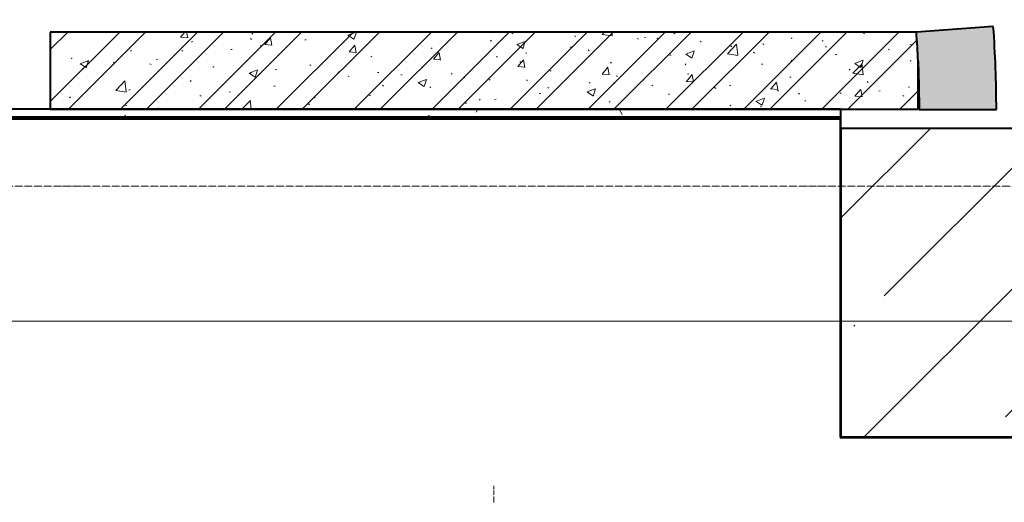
# Model space of a CAD drawing. Header units: millimetres. Extents: x -290 to 116110, y -2975 to 80225.
# Tile 118 of 247: x 44561 to 47114, y 47641 to 48893. Entities that reach past the tile are written whole.
import ezdxf

# ---------------------------------------------------------------- set-up
doc = ezdxf.new("R2010")
doc.units = ezdxf.units.MM
for name, pattern in [('ADSK_Линия сетки', [25, 20, -2.5, 0, -2.5]), ('ADSK_Линия сетки_2_', [25, 20, -2.5, 0, -2.5]), ('ADSK_Осевая', [14, 10, -2, 0, -2])]:
    doc.linetypes.add(name, pattern=pattern)
for name, color, linetype, lineweight in [('Несущие колонны', 7, 'Continuous', 18), ('Осевая линия', 7, 'ADSK_Осевая', 18), ('Оси', 7, 'Continuous', 9), ('Перекрытия', 7, 'Continuous', 18), ('Стены разрез', 7, 'Continuous', 40), ('Стены штриховка', 7, 'Continuous', 40)]:
    doc.layers.add(name, color=color, linetype=linetype, lineweight=lineweight)

# ---------------------------------------------------------------- blocks, each defined once
blk = doc.blocks.new('135_SLK_GD_AR_rvt-1-B2_-11_400__На лист секция 4_-11_400')
at = {"layer": 'Стены разрез', "lineweight": 18, "true_color": 0xcbcbcb}
blk.add_hatch(color=9, dxfattribs=at).paths.add_polyline_path([(-13088706.4, -9250301.5), (-13088506.4, -9250301.4), (-13088508.4, -9250193.5), (-13088514.3, -9250085.8), (-13088713.7, -9250100.3), (-13088709.3, -9250175.3), (-13088707.1, -9250238.4)])
at = {"layer": 'Стены разрез', "lineweight": 9, "true_color": 0xaaaaaa}
h = blk.add_hatch(dxfattribs=at)
h.set_pattern_fill('FP_1', color=253, style=0, pattern_type=2)
h.set_pattern_definition([(50, (0, 0), (218.6211678, -19.1267987), [22.86, -251.46]), (355, (0, 0), (-42.2918743, 229.2684153), [18.288, -201.168]), (100.451, (18.22, -1.6), (176.3310746, 210.139632), [19.428, -213.708]), (46.184, (0, 60.96), (325.29495, -50.4516404), [34.29, -377.19]), (96.636, (27.1, 56.76), (284.8830085, 296.912656), [29.142, -320.562]), (351.184, (0, 60.96), (284.8858166, 296.910704), [27.432, -301.752]), (21, (30.48, 45.72), (181.9375257, -122.7183205), [22.86, -251.46]), (326, (30.48, 45.72), (74.1622266, 221.0261817), [18.288, -201.168]), (71.451, (45.64, 35.5), (256.100348, 98.305262), [19.428, -213.708]), (37.5, (0, 0), (3.70638957, 101.46589536), [3.353, -195.377, 3.353, -200.863, -201.93]), (37.5, (0, 0), (3.70638957, 101.46589536), [-402.946, 3.353, -198.577]), (7.5, (0, 0), (80.18357624, 120.2165259), [3.353, -113.081, 3.353, -190.805, -76.962]), (7.5, (0, 0), (80.18357624, 120.2165259), [-310.591, 3.353, -73.609]), (327.5, (-67.97, 0), (162.70864647, -6.87497134), [3.353, -72.847, 3.353, -234.391, -315.468]), (327.5, (-67.97, 0), (162.70864647, -6.87497134), [-313.944, 3.353, -312.115]), (317.5, (-98.45, 0), (177.7546761, 30.511831), [3.353, -95.707, 3.353, -154.534, -224.028]), (317.5, (-98.45, 0), (177.7546761, 30.511831), [-256.946, 3.353, -220.675])])
h.paths.add_polyline_path([(-13088709.3, -9250300.3), (-13088709.3, -9250175.3), (-13088713.7, -9250100.3), (-13090959.7, -9250100.3), (-13090959.7, -9250300.3), (-13088974.7, -9250300.3)])
h = blk.add_hatch(dxfattribs=at)
h.set_pattern_fill('FP_2', color=253, style=0, pattern_type=2)
h.set_pattern_definition([(45, (0, 0), (-101.0278814, 101.0278814), []), (45, (67.35, 0), (-101.0278814, 101.0278814), [])])
h.paths.add_polyline_path([(-13088709.3, -9250300.3), (-13088709.3, -9250175.3), (-13088713.7, -9250100.3), (-13090959.7, -9250100.3), (-13090959.7, -9250300.3), (-13088974.7, -9250300.3)])
h = blk.add_hatch(dxfattribs=at)
h.set_pattern_fill('FP_5', color=253, style=0, pattern_type=2)
h.set_pattern_definition([(0, (0, 0), (406.4, 101.6), [33.528, -271.272, 33.528, -271.272, -1625.6]), (0, (0, 0), (406.4, 101.6), [-609.6, 33.528, -576.072, 33.528, -271.272, -711.2]), (0, (0, 0), (406.4, 101.6), [-1524, 33.528, -169.672, 33.528, -474.472]), (120, (152.4, 50.8), (-291.188181, 301.1527241), [33.528, -271.272, 33.528, -271.272, -1625.6]), (120, (152.4, 50.8), (-291.188181, 301.1527241), [-609.6, 33.528, -576.072, 33.528, -271.272, -711.2]), (120, (152.4, 50.8), (-291.188181, 301.1527241), [-1524, 33.528, -169.672, 33.528, -474.472]), (240, (203.2, 254), (-115.211819, -402.7527241), [33.528, -271.272, 33.528, -271.272, -1625.6]), (240, (203.2, 254), (-115.211819, -402.7527241), [-609.6, 33.528, -576.072, 33.528, -271.272, -711.2]), (240, (203.2, 254), (-115.211819, -402.7527241), [-1524, 33.528, -169.672, 33.528, -474.472])])
h.paths.add_polyline_path([(-13088909.7, -9250320.3), (-13088909.7, -9250300.3), (-13091459.7, -9250300.3), (-13091459.7, -9250320.3), (-13088974.7, -9250320.3)])
at = {"layer": 'Перекрытия', "color": 253, "true_color": 0xaaaaaa}
blk.add_open_spline([(-13087410.5, -9250215.3), (-13087411.4, -9250172.1), (-13087415.6, -9250057.4), (-13087430.3, -9249871.5), (-13087458.3, -9249658.6), (-13087497.4, -9249447.5), (-13087547.6, -9249238.7), (-13087608.6, -9249032.8), (-13087680.2, -9248830.3), (-13087762.4, -9248631.9), (-13087854.9, -9248438.1), (-13087957.3, -9248249.4), (-13088069.5, -9248066.3), (-13088191.2, -9247889.3), (-13088321.9, -9247718.9), (-13088461.4, -9247555.6), (-13088559.9, -9247451.8), (-13088610.5, -9247401.2)], degree=3, knots=[-0.9735919, -0.9735919, -0.9735919, -0.9735919, -0.9333333, -0.8666667, -0.8, -0.7333333, -0.6666667, -0.6, -0.5333333, -0.4666667, -0.4, -0.3333333, -0.2666667, -0.2, -0.1333333, -0.0666667, 0, 0, 0, 0], dxfattribs=at)
blk.add_open_spline([(-13088409.7, -9250300.3), (-13088409.7, -9250237.8), (-13088413.4, -9250112.9), (-13088430.4, -9249926.4), (-13088458.6, -9249741.2), (-13088497.9, -9249558.1), (-13088548.2, -9249377.6), (-13088609.3, -9249200.4), (-13088681.1, -9249027.3), (-13088763.1, -9248858.8), (-13088855.1, -9248695.5), (-13088956.9, -9248538.2), (-13089067.8, -9248387.4), (-13089187.8, -9248243.5), (-13089273.4, -9248152.5), (-13089317.6, -9248108.3)], degree=3, dxfattribs=at)
at = {"layer": 'Стены разрез', "color": 253, "true_color": 0xaaaaaa}
for p, q in [((-13088514.3, -9250085.8), (-13088713.7, -9250100.3)), ((-13088713.7, -9250100.3), (-13090959.7, -9250100.3)), ((-13090959.7, -9250100.3), (-13090959.7, -9250300.3)), ((-13088709.3, -9250300.3), (-13088709.3, -9250175.3)), ((-13088909.7, -9250300.3), (-13091459.7, -9250300.3)), ((-13090959.7, -9250300.3), (-13088709.3, -9250300.3)), ((-13088909.7, -9250325.3), (-13088909.7, -9250300.3)), ((-13088706.4, -9250301.5), (-13088506.4, -9250301.4)), ((-13091459.7, -9250325.3), (-13088909.7, -9250325.3)), ((-13088909.7, -9250325.3), (-13088911.7, -9250325.3)), ((-13088911.7, -9250325.3), (-13088911.7, -9251150.3)), ((-13088909.7, -9250350.3), (-13088909.7, -9250325.3)), ((-13088911.7, -9251150.3), (-13088911.7, -9251152.3)), ((-13088911.7, -9251152.3), (-13088409.7, -9251152.3))]:
    blk.add_line(p, q, dxfattribs=at)
at = {"layer": 'Стены разрез', "color": 253, "true_color": 0xaaaaaa, "flags": 128}
blk.add_lwpolyline([(-13088709.3, -9250175.3), (-13088707.1, -9250238.4), (-13088706.4, -9250301.5)], dxfattribs=at)
at = {"layer": 'Стены разрез', "color": 253, "true_color": 0xaaaaaa}
for centre, radius, start, end in [((-13091506.4, -9250300.3), 3100, 359.9815, 44.9285), ((-13091506.4, -9250300.3), 3102, 359.9815, 44.9285), ((-13091506.4, -9250303.6), 3000, 0.0433, 4.1644)]:
    blk.add_arc(centre, radius, start, end, dxfattribs=at)
at = {"layer": 'Стены штриховка', "color": 253, "true_color": 0xaaaaaa}
blk.add_line((-13091459.7, -9250320.3), (-13088909.7, -9250320.3), dxfattribs=at)
for centre, radius, start, end in [((-13091506.4, -9250303.6), 2800, 2.627, 4.1644), ((-13091506.2, -9250303.6), 2799.8, 2.6268, 4.1645)]:
    blk.add_arc(centre, radius, start, end, dxfattribs=at)
blk = doc.blocks.new('Бетон-Прямоугольная-Колонна - CLM_Подземные этажи_В40-800х500-V80-B2_-11_400__На лист секция 4_-11_400')
at = {"layer": 'Несущие колонны', "lineweight": 9, "true_color": 0xaaaaaa}
h = blk.add_hatch(dxfattribs=at)
h.set_pattern_fill('FP_18', color=253, style=0, pattern_type=2)
h.set_pattern_definition([(135, (-9250750.3, 13088659.66), (-314.308964, -314.308964), []), (135, (-9250750.3, 13088973.97), (-314.308964, -314.308964), [555.625, -111.125, 3.353, -107.772])])
h.paths.add_polyline_path([(400, 250), (-400, 250), (-400, -250), (400, -250), (400, 36.9)])
at = {"layer": 'Несущие колонны', "color": 253, "lineweight": 40, "true_color": 0xaaaaaa}
for p, q in [((400, 250), (-400, 250)), ((-400, 250), (-400, -250)), ((400, -250), (400, 250)), ((-400, -250), (400, -250))]:
    blk.add_line(p, q, dxfattribs=at)
blk = doc.blocks.new('135_SLK_GD_KR_rvt-1-B2_-11_400__На лист секция 4_-11_400')
at = {"layer": 'Оси', "color": 254, "linetype": 'ADSK_Линия сетки_2_', "true_color": 0xe5e5e5}
blk.add_line((-13132712.8, -9250850.3), (-13037493.1, -9250850.3), dxfattribs=at)
at = {"layer": 'Несущие колонны', "color": 7, "lineweight": 18, "true_color": 0xffffff, "rotation": 269.9999999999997}
blk.add_blockref('Бетон-Прямоугольная-Колонна - CLM_Подземные этажи_В40-800х500-V80-B2_-11_400__На лист секция 4_-11_400', (-13088659.7, -9250750.3), dxfattribs=at)
blk = doc.blocks.new('A$Cc005853f')
at = {"layer": 'Осевая линия', "color": 5, "true_color": 0x0000ff}
for p, q in [((43703.1, 46724.4), (43703.1, 46764.4)), ((43703.1, 46719.4), (43703.1, 46724.4))]:
    blk.add_line(p, q, dxfattribs=at)
at = {"layer": 'Оси', "color": 253, "linetype": 'ADSK_Линия сетки', "true_color": 0xaaaaaa}
for p, q in [((96019.7, 47539.4), (2671.3, 47539.4)), ((96019.7, 47189.4), (2671.4, 47189.4))]:
    blk.add_line(p, q, dxfattribs=at)
at = {"lineweight": 5}
for name in ['135_SLK_GD_KR_rvt-1-B2_-11_400__На лист секция 4_-11_400', '135_SLK_GD_AR_rvt-1-B2_-11_400__На лист секция 4_-11_400']:
    blk.add_blockref(name, (13133512.8, 9298039.8), dxfattribs=at)

msp = doc.modelspace()

# ---------------------------------------------------------------- block references
msp.add_blockref('A$Cc005853f', (2087, 921.7))

doc.saveas('drawing.dxf')
